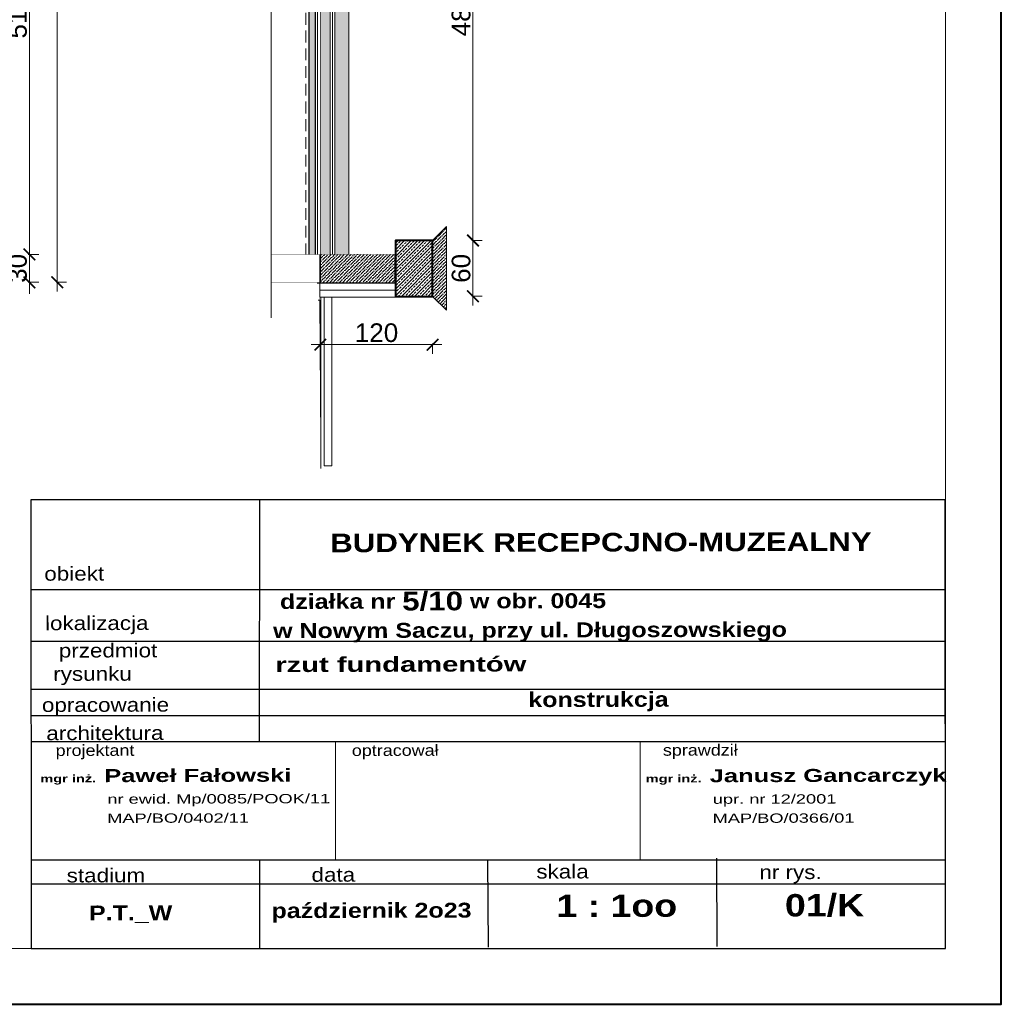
# Model space of a CAD drawing. Extents: x -19 to 9300416, y -12 to 10688993.
# Tile 66 of 106: x 4608909 to 4609962, y 5314288 to 5315345. Entities that reach past the tile are written whole.
import ezdxf

# ---------------------------------------------------------------- set-up
doc = ezdxf.new("R2010")
doc.units = 0
doc.header["$MEASUREMENT"] = 0
doc.linetypes.add('DASHDOT', pattern=[25.4, 12.7, -6.35, 0, -6.35])
doc.linetypes.add('DASHED', pattern=[19.05, 12.7, -6.35])
for name, color, linetype in [('1', 7, 'Continuous'), ('K_WIDOK', 8, 'Continuous'), ('OPIS', 7, 'Continuous'), ('sciany', 1, 'Continuous')]:
    doc.layers.add(name, color=color, linetype=linetype)
for name, color, linetype, lineweight in [('hatch', 253, 'Continuous', 0), ('k', 7, 'Continuous', 13), ('K-SCIANY CIENKI', 163, 'Continuous', 30), ('K-SCIANY GRUBY', 195, 'Continuous', 40), ('ocieplenie', 214, 'Continuous', 13), ('sciany - mur', 1, 'Continuous', 30)]:
    doc.layers.add(name, color=color, linetype=linetype, lineweight=lineweight)
doc.layers.add('NIEDRUK', color=230, linetype='Continuous', lineweight=40, plot=False)
doc.styles.add('ARIAL', font='arial.ttf', dxfattribs={"height": 10})
doc.styles.add('Arial Narrow 20', font='arial.ttf', dxfattribs={"height": 20})
doc.styles.add('ARIAL_WYM50', font='arial.ttf', dxfattribs={"height": 15})
doc.styles.add('courier', font='stylu.ttf')
doc.linetypes.add('BATTING', pattern='A,0.00254,-2.54,[134,ltypeshp.shx,S=2.54,R=0,X=-2.54,Y=0],-5.08,[134,ltypeshp.shx,S=2.54,R=180,X=2.54,Y=0],-2.54', length=10.16254)
doc.dimstyles.new('1do100 ok', dxfattribs={"dimscale": 0.5, "dimtxt": 12, "dimasz": 25, "dimexe": 20, "dimexo": 0, "dimgap": 5, "dimtad": 1, "dimdec": 0, "dimzin": 9, "dimtxsty": 'Arial Narrow 20', "dimblk": 'ARCHTICK', "dimcen": 3, "dimdle": 20, "dimclrd": 256, "dimclre": 256, "dimclrt": 256, "dimadec": 0, "dimazin": 2, "dimtfac": 1, "dimtdec": 0, "dimtix": 1, "dimtmove": 2, "dimatfit": 3, "dimldrblk": 'NONE', "dimfxl": 0, "dimtvp": 1, "dimtolj": 1, "dimtzin": 0, "dimlwd": 5, "dimlwe": 5, "dimarcsym": 0})
pattern_1 = [(225, (9941868.22, 662762.7563), (-1.3258252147, -4.8613591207), [6.25, -1.25, 0, -1.25])]

# ---------------------------------------------------------------- blocks, each defined once
blk = doc.blocks.new('_ArchTick')
at = {"color": 0, "linetype": 'ByBlock', "const_width": 0.15}
blk.add_lwpolyline([(-0.5, -0.5), (0.5, 0.5)], dxfattribs=at)
blk = doc.blocks.new('*D762')
at = {"layer": 'Defpoints', "color": 0, "lineweight": 0, "ltscale": 40}
for p in [(4608521.1, 5315093.4), (4608919, 5315093.4), (4608522.4, 5315063.4)]:
    blk.add_point(p, dxfattribs=at)
at = {"layer": 'k', "lineweight": 5, "ltscale": 40}
for p, q in [((4608919, 5315093.4), (4608919, 5315105.9)), ((4608917.8, 5315093.4), (4608929, 5315093.4)), ((4608919, 5315063.4), (4608919, 5315093.4)), ((4608917.8, 5315063.4), (4608929, 5315063.4)), ((4608919, 5315063.4), (4608919, 5315050.9))]:
    blk.add_line(p, q, dxfattribs=at)
at = {"layer": 'k', "lineweight": 5, "ltscale": 40, "xscale": 12.5, "yscale": 12.5, "zscale": 12.5}
for p, rotation in [((4608919, 5315093.4), 270), ((4608919, 5315063.4), 90)]:
    blk.add_blockref('_ArchTick', p, dxfattribs=dict(at, rotation=rotation))
at = {"layer": 'k', "lineweight": 0, "ltscale": 40, "insert": (4608906.3, 5315078.4), "char_height": 20, "attachment_point": 5, "rotation": 90, "style": 'Arial Narrow 20'}
blk.add_mtext('\\A1;30', dxfattribs=at)
blk = doc.blocks.new('_None')
blk = doc.blocks.new('*D763')
at = {"layer": 'Defpoints', "color": 0, "lineweight": 0, "ltscale": 40}
for p in [(4608520.7, 5315603.4), (4608919, 5315603.4), (4608521.1, 5315093.4)]:
    blk.add_point(p, dxfattribs=at)
at = {"layer": 'k', "lineweight": 5, "ltscale": 40}
for p, q in [((4608919, 5315083.4), (4608919, 5315613.4)), ((4608917.8, 5315603.4), (4608929, 5315603.4)), ((4608917.8, 5315093.4), (4608929, 5315093.4))]:
    blk.add_line(p, q, dxfattribs=at)
at = {"layer": 'k', "lineweight": 5, "ltscale": 40, "xscale": 12.5, "yscale": 12.5, "zscale": 12.5}
for p, rotation in [((4608919, 5315603.4), 90), ((4608919, 5315093.4), 270)]:
    blk.add_blockref('_ArchTick', p, dxfattribs=dict(at, rotation=rotation))
at = {"layer": 'k', "lineweight": 0, "ltscale": 40, "insert": (4608906.3, 5315348.4), "char_height": 20, "attachment_point": 5, "rotation": 90, "style": 'Arial Narrow 20'}
blk.add_mtext('\\A1;510', dxfattribs=at)
blk = doc.blocks.new('*D769')
at = {"layer": 'Defpoints', "color": 0, "lineweight": 0, "ltscale": 40}
for p in [(4608522.4, 5316773.4), (4608522.4, 5315063.4), (4608948.9, 5315063.4)]:
    blk.add_point(p, dxfattribs=at)
at = {"layer": 'k', "lineweight": 5, "ltscale": 40}
for p, q in [((4608948.9, 5316783.4), (4608948.9, 5315053.4)), ((4608947.7, 5316773.4), (4608958.9, 5316773.4)), ((4608947.7, 5315063.4), (4608958.9, 5315063.4))]:
    blk.add_line(p, q, dxfattribs=at)
at = {"layer": 'k', "lineweight": 5, "ltscale": 40, "xscale": 12.5, "yscale": 12.5, "zscale": 12.5}
for p, rotation in [((4608948.9, 5316773.4), 90), ((4608948.9, 5315063.4), 270)]:
    blk.add_blockref('_ArchTick', p, dxfattribs=dict(at, rotation=rotation))
at = {"layer": 'k', "lineweight": 0, "ltscale": 40, "insert": (4608936.2, 5315918.4), "char_height": 20, "attachment_point": 5, "rotation": 90, "style": 'Arial Narrow 20'}
blk.add_mtext('\\A1;1710', dxfattribs=at)
blk = doc.blocks.new('*D908')
at = {"layer": 'Defpoints', "color": 0, "lineweight": 0, "ltscale": 40}
for p in [(4609351.7, 5315108.4), (4609395, 5315108.4), (4609351.7, 5315048.4)]:
    blk.add_point(p, dxfattribs=at)
at = {"layer": 'k', "lineweight": 5, "ltscale": 40}
for p, q in [((4609395, 5315038.4), (4609395, 5315118.4)), ((4609393.8, 5315108.4), (4609405, 5315108.4)), ((4609393.8, 5315048.4), (4609405, 5315048.4))]:
    blk.add_line(p, q, dxfattribs=at)
at = {"layer": 'k', "lineweight": 5, "ltscale": 40, "xscale": 12.5, "yscale": 12.5, "zscale": 12.5}
for p, rotation in [((4609395, 5315108.4), 90), ((4609395, 5315048.4), 270)]:
    blk.add_blockref('_ArchTick', p, dxfattribs=dict(at, rotation=rotation))
at = {"layer": 'k', "lineweight": 0, "ltscale": 40, "insert": (4609382.3, 5315078.4), "char_height": 20, "attachment_point": 5, "rotation": 90, "style": 'Arial Narrow 20'}
blk.add_mtext('\\A1;60', dxfattribs=at)
blk = doc.blocks.new('*D909')
at = {"layer": 'Defpoints', "color": 0, "lineweight": 0, "ltscale": 40}
for p in [(4609351.6, 5315593.2), (4609395, 5315593.2), (4609351.7, 5315108.4)]:
    blk.add_point(p, dxfattribs=at)
at = {"layer": 'k', "lineweight": 5, "ltscale": 40}
for p, q in [((4609395, 5315098.4), (4609395, 5315603.2)), ((4609393.8, 5315593.2), (4609405, 5315593.2)), ((4609393.8, 5315108.4), (4609405, 5315108.4))]:
    blk.add_line(p, q, dxfattribs=at)
at = {"layer": 'k', "lineweight": 5, "ltscale": 40, "xscale": 12.5, "yscale": 12.5, "zscale": 12.5}
for p, rotation in [((4609395, 5315593.2), 90), ((4609395, 5315108.4), 270)]:
    blk.add_blockref('_ArchTick', p, dxfattribs=dict(at, rotation=rotation))
at = {"layer": 'k', "lineweight": 0, "ltscale": 40, "insert": (4609382.3, 5315350.8), "char_height": 20, "attachment_point": 5, "rotation": 90, "style": 'Arial Narrow 20'}
blk.add_mtext('\\A1;485', dxfattribs=at)
blk = doc.blocks.new('*D918')
at = {"layer": 'Defpoints', "color": 0, "lineweight": 0, "ltscale": 40}
for p in [(4609231.2, 5315062.9), (4609351.7, 5315048.4), (4609351.7, 5314996.5)]:
    blk.add_point(p, dxfattribs=at)
at = {"layer": 'hatch', "lineweight": 5, "ltscale": 40}
for p, q in [((4609221.2, 5314996.5), (4609361.7, 5314996.5)), ((4609231.2, 5314997.7), (4609231.2, 5314986.5)), ((4609351.7, 5314997.7), (4609351.7, 5314986.5))]:
    blk.add_line(p, q, dxfattribs=at)
at = {"layer": 'hatch', "lineweight": 5, "ltscale": 40, "xscale": 12.5, "yscale": 12.5, "zscale": 12.5, "rotation": 180}
blk.add_blockref('_ArchTick', (4609231.2, 5314996.5), dxfattribs=at)
at = {"layer": 'hatch', "lineweight": 5, "ltscale": 40, "xscale": 12.5, "yscale": 12.5, "zscale": 12.5}
blk.add_blockref('_ArchTick', (4609351.7, 5314996.5), dxfattribs=at)
at = {"layer": 'hatch', "lineweight": 0, "ltscale": 40, "insert": (4609291.5, 5315009.2), "char_height": 20, "attachment_point": 5, "style": 'Arial Narrow 20'}
blk.add_mtext('\\A1;120', dxfattribs=at)

msp = doc.modelspace()

# ---------------------------------------------------------------- hatches: boundary and pattern name
at = {"layer": 'K_WIDOK', "lineweight": 0, "ltscale": 40}
h = msp.add_hatch(dxfattribs=at)
h.set_pattern_fill('AR-CONC', color=256, angle=90)
h.set_pattern_definition([(140, (9941898.2806, 665605.3115), (0.62752135, 7.172601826), [0.75, -8.25]), (85, (9941898.281, 665605.3115), (-7.521921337, -1.387513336), [0.6, -6.6]), (190.45144446, (9941898.333, 665605.909), (-6.89439991, 5.785088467), [0.63740192, -7.01142112]), (136.1842, (9941896.281, 665605.3115), (1.655192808, 10.672413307), [1.125, -12.375]), (186.63563549, (9941896.419, 665606.201), (-9.741186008, 9.346619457), [0.95610342, -10.5171376]), (81.18416399, (9941896.281, 665605.311), (-9.741186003, 9.34661945), [0.9, -9.90000001]), (111, (9941896.7806, 665606.3115), (4.0261889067, 5.969070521), [0.75, -8.25]), (56, (9941896.781, 665606.3115), (-7.2515004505, 2.433153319), [0.6, -6.6]), (161.45144474, (9941897.116, 665606.809), (-3.225311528, 8.402223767), [0.6374019, -7.01142112]), (127.5, (9941898.2806, 665605.3115), (-3.3289385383, 0.1215985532), [0, -6.52, 0, -6.7, 0, -6.625]), (97.5, (9941898.2806, 665605.3115), (-3.9441171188, 2.6306953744), [0, -3.82, 0, -6.37, 0, -2.525]), (57.5, (9941898.2806, 665603.0815), (0.2255487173, 5.3382243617), [0, -2.5, 0, -7.8, 0, -10.35]), (47.5, (9941898.2806, 665602.0815), (-1.0010498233, 5.8318616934), [0, -3.25, 0, -5.18, 0, -7.35])])
h.paths.add_polyline_path([(4609246.71, 5315485.38), (4609261.71, 5315485.38), (4609261.71, 5315623.35), (4609246.71, 5315623.35)])
h.paths.add_polyline_path([(4609261.71, 5315093.35), (4609246.71, 5315093.35), (4609246.71, 5315455.38), (4609246.71, 5315485.38), (4609254.21, 5315485.38), (4609261.71, 5315485.38), (4609261.71, 5315455.38)])
h.paths.add_polyline_path([(4609246.71, 5315653.35), (4609246.71, 5315624), (4609254.21, 5315623.35), (4609261.71, 5315624), (4609261.71, 5315653.35), (4609261.71, 5316203.38), (4609246.71, 5316203.38), (4609246.71, 5315653.35)])
h.paths.add_polyline_path([(4609246.71, 5316233.38), (4609246.71, 5316203.38), (4609254.21, 5316203.38), (4609261.71, 5316203.38), (4609261.71, 5316233.38), (4609261.71, 5316743.35), (4609246.71, 5316743.35)])
h = msp.add_hatch(dxfattribs=at)
h.set_pattern_fill('ANSI36', color=256, scale=20, angle=180)
h.set_pattern_definition(pattern_1)
h.paths.add_polyline_path([(4609231.7, 5315093.35), (4609241.71, 5315093.35), (4609241.71, 5315247.38), (4609231.2, 5315247.38), (4609231.2, 5315078.35), (4609231.7, 5315078.35)])
h.paths.add_polyline_path([(4609231.2, 5315443.89), (4609231.2, 5315268.42), (4609241.71, 5315268.42), (4609241.71, 5315443.89)])
h.paths.add_polyline_path([(4609241.71, 5315249.38), (4609241.71, 5315268.42), (4609231.2, 5315268.42), (4609231.2, 5315249.38)])
h.paths.add_polyline_path([(4609241.71, 5315247.38), (4609241.71, 5315249.38), (4609231.2, 5315249.38), (4609231.2, 5315247.38)])
h.paths.add_polyline_path([(4609241.71, 5315455.38), (4609231.2, 5315455.38), (4609231.2, 5315443.89), (4609241.71, 5315443.89)])
h.paths.add_polyline_path([(4609225.71, 5315455.38), (4609225.71, 5315485.38), (4609222.21, 5315485.38), (4609218.71, 5315485.38), (4609218.71, 5315455.38), (4609218.71, 5315443.89), (4609225.71, 5315443.89)])
h.paths.add_polyline_path([(4609218.71, 5315443.89), (4609218.71, 5315268.42), (4609225.71, 5315268.42), (4609225.71, 5315443.89), (4609218.71, 5315443.89)])
h.paths.add_polyline_path([(4609225.71, 5315268.42), (4609218.71, 5315268.42), (4609218.71, 5315249.38), (4609225.71, 5315249.38)])
h.paths.add_polyline_path([(4609218.71, 5315249.38), (4609218.71, 5315247.38), (4609225.71, 5315247.38), (4609225.71, 5315249.38)])
h.paths.add_polyline_path([(4609225.71, 5315247.38), (4609218.71, 5315247.38), (4609218.71, 5315093.35), (4609225.71, 5315093.35)])
h = msp.add_hatch(dxfattribs=at)
h.set_pattern_fill('ANSI36', color=256, scale=20, angle=180)
h.set_pattern_definition([(225, (9941867.9856, 662762.7563), (-1.3258252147, -4.8613591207), [6.25, -1.25, 0, -1.25])])
h.paths.add_polyline_path([(4609351.47, 5315078.38), (4609351.47, 5315048.35), (4609366.47, 5315033.35), (4609366.47, 5315078.38)])
h.paths.add_polyline_path([(4609351.47, 5315078.38), (4609366.47, 5315078.38), (4609366.47, 5315123.35), (4609351.47, 5315108.35)])
h = msp.add_hatch(dxfattribs=at)
h.set_pattern_fill('ANSI33', color=256, scale=20, angle=180)
h.set_pattern_definition([(225, (9941868.22, 660231.2175), (3.535533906, -3.535533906), []), (225, (9941864.6844, 660231.2175), (3.535533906, -3.535533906), [2.5, -1.25])])
h.paths.add_polyline_path([(4609351.7, 5315048.35), (4609351.7, 5315108.35), (4609311.7, 5315108.35), (4609311.7, 5315048.35)])
h = msp.add_hatch(dxfattribs=at)
h.set_pattern_fill('ANSI36', color=256, scale=20, angle=180)
h.set_pattern_definition(pattern_1)
h.paths.add_polyline_path([(4609310.7, 5315093.35), (4609244.2, 5315093.35), (4609244.2, 5315078.35), (4609310.7, 5315078.35)])
h.paths.add_polyline_path([(4609244.2, 5315063.35), (4609310.7, 5315063.35), (4609310.7, 5315078.35), (4609244.2, 5315078.35)])
h.paths.add_polyline_path([(4609244.2, 5315078.35), (4609244.2, 5315093.35), (4609231.7, 5315093.35), (4609231.7, 5315078.35)])
h.paths.add_polyline_path([(4609244.2, 5315063.35), (4609244.2, 5315078.35), (4609231.7, 5315078.29), (4609231.7, 5315063.29)])

# ---------------------------------------------------------------- linework, layer by layer
at = {"color": 92, "linetype": 'DASHED', "lineweight": 0}
msp.add_line((4609215.71, 5316743.35), (4609215.71, 5315093.35), dxfattribs=at)
at = {"lineweight": 0, "ltscale": 40}
for p, q in [((4609231.71, 5314893.35), (4609230.79, 5315044.35)), ((4609231.71, 5314863.44), (4609231.71, 5315047.35)), ((4609247.56, 5314569.98), (4609247.56, 5314443.05)), ((4609574.45, 5314569.98), (4609574.45, 5314443.05))]:
    msp.add_line(p, q, dxfattribs=at)
msp.add_lwpolyline([(4609228.72, 5315044.35), (4609230.79, 5315044.35)], dxfattribs=at)
for p in [(4609247.56, 5314569.98), (4609574.49, 5314569.98)]:
    msp.add_point(p, dxfattribs=at)
at = {"layer": 'hatch', "linetype": 'BATTING', "lineweight": 0, "ltscale": 0.2}
for p, q in [((4609228.12, 5315485.38), (4609228.12, 5315093.35)), ((4609244.12, 5315485.38), (4609244.12, 5315093.35))]:
    msp.add_line(p, q, dxfattribs=at)
at = {"layer": 'hatch', "linetype": 'BATTING', "lineweight": 0, "ltscale": 0.75}
msp.add_line((4609230.7, 5315054.85), (4609311.7, 5315054.85), dxfattribs=at)
at = {"layer": 'hatch', "color": 252}
for points in [[(4605761.95, 5314288.33), (4609961.95, 5314288.33), (4609961.95, 5317258.33), (4605761.95, 5317258.33)], [(4606081.95, 5317198.33), (4609901.95, 5317198.33), (4609901.95, 5314348.33), (4606081.95, 5314348.33)]]:
    msp.add_lwpolyline(points, close=True, dxfattribs=at)
at = {"layer": 'hatch', "color": 251, "lineweight": 0, "ltscale": 40}
msp.add_lwpolyline([(4609235.48, 5315047.35), (4609235.48, 5314866.44), (4609243.48, 5314866.44), (4609243.48, 5315047.35)], dxfattribs=at)
at = {"layer": 'k', "lineweight": 0, "ltscale": 40}
for p, q in [((4609178.48, 5315025.39), (4609178.48, 5316791.37)), ((4609241.71, 5315485.38), (4609241.71, 5315093.35)), ((4609246.71, 5315485.38), (4609246.71, 5315093.35)), ((4609261.71, 5315485.38), (4609261.71, 5315093.35))]:
    msp.add_line(p, q, dxfattribs=at)
msp.add_lwpolyline([(4609351.7, 5315048.35), (4609366.7, 5315033.35), (4609366.7, 5315123.35), (4609351.7, 5315108.35)], dxfattribs=at)
msp.add_lwpolyline([(4609311.7, 5315062.35), (4609311.7, 5315047.35), (4609230.7, 5315047.35), (4609230.7, 5315062.35)], close=True, dxfattribs=at)
at = {"layer": 'K-SCIANY CIENKI'}
for p, q in [((4609218.71, 5315485.38), (4609218.71, 5315093.35)), ((4609225.71, 5315485.38), (4609225.71, 5315093.35))]:
    msp.add_line(p, q, dxfattribs=at)
at = {"layer": 'K-SCIANY CIENKI', "const_width": 0.3}
msp.add_lwpolyline([(4609178.48, 5315063.35), (4609230.7, 5315063.35), (4609230.7, 5315093.35), (4609178.48, 5315093.35)], dxfattribs=at)
msp.add_lwpolyline([(4609310.7, 5315063.35), (4609310.7, 5315093.35), (4609231.7, 5315093.35), (4609231.7, 5315063.35)], close=True, dxfattribs=at)
at = {"layer": 'K-SCIANY GRUBY'}
msp.add_lwpolyline([(4609351.7, 5315048.35), (4609351.7, 5315108.35), (4609311.7, 5315108.35), (4609311.7, 5315048.35)], close=True, dxfattribs=at)
at = {"layer": 'NIEDRUK', "color": 252}
msp.add_lwpolyline([(4605761.95, 5314288.33), (4609961.95, 5314288.33), (4609961.95, 5317258.33), (4605761.95, 5317258.33)], close=True, dxfattribs=at)
at = {"layer": 'ocieplenie', "lineweight": 0, "ltscale": 40}
msp.add_line((4609227.67, 5315062.35), (4609311.7, 5315062.35), dxfattribs=at)
at = {"layer": 'ocieplenie', "lineweight": 0, "ltscale": 40, "const_width": 0.2}
msp.add_lwpolyline([(4609230.7, 5315063.35), (4609230.7, 5315043.37)], dxfattribs=at)
at = {"layer": 'OPIS'}
for p, q in [((4609165.87, 5314830.05), (4609165.52, 5314569.98)), ((4609900.68, 5314733.15), (4608920.72, 5314733.15)), ((4609900.99, 5314733.15), (4608921.03, 5314733.15)), ((4609901.14, 5314677.9), (4608921.18, 5314677.9)), ((4609901.28, 5314626.23), (4608921.32, 5314626.23)), ((4609901.35, 5314598.16), (4608921.39, 5314598.16)), ((4609901.43, 5314569.98), (4608920.63, 5314569.98)), ((4609656.39, 5314445.04), (4609656.64, 5314350.31)), ((4609901.69, 5314443.05), (4608921.74, 5314443.05)), ((4609165.77, 5314443.71), (4609166.03, 5314348.99)), ((4609410.74, 5314443.05), (4609411.33, 5314349.65)), ((4609901.76, 5314417.22), (4608921.81, 5314417.22))]:
    msp.add_line(p, q, dxfattribs=at)
msp.add_lwpolyline([(4608920.72, 5314348.33), (4609901.95, 5314348.33), (4609901.75, 5314830.05), (4608920.52, 5314830.05)], close=True, dxfattribs=at)
at = {"layer": 'sciany', "lineweight": 0, "ltscale": 40}
msp.add_line((4609230.7, 5315063.35), (4609230.7, 5315093.35), dxfattribs=at)
at = {"layer": 'sciany - mur', "color": 252, "linetype": 'DASHDOT', "lineweight": 0}
msp.add_lwpolyline([(4609311.21, 5315093.31, 1, 1, 0), (4609311.21, 5315062.85, 1, 1, 0), (4609231.2, 5315062.85, 1, 1, 0), (4609231.2, 5315485.38, 0, 0, 0)], format="xyseb", dxfattribs=at)

# ---------------------------------------------------------------- texts
at = {"layer": '1', "insert": (4609615.43, 5314704.8), "char_height": 16, "width": 884.7743, "attachment_point": 5, "rotation": 0.15445, "style": 'ARIAL_WYM50'}
msp.add_mtext('\\A1;\\pxql;{\\W1.2;\\fArial|b1|i0|c238|p34;  działka nr \\H1.25x;5/10\\H0.8x; w obr. 0045\\P w Nowym Saczu, przy ul. Długoszowskiego }', dxfattribs=at)
at = {"layer": 'OPIS', "rotation": 0.15445}
for s, insert, char_height, width, attachment_point, style in [('{\\W1.2;\\fArial|b1|i0|c238|p34; BUDYNEK RECEPCJNO-MUZEALNY}', (4609527.69, 5314784.21), 20, 777.5836, 5, 'ARIAL_WYM50'), ('{\\fEuphemia|b0|i0|c0|p34;\\W1.2;obiekt}', (4608967.07, 5314750.57), 15, 711.007, 5, 'ARIAL_WYM50'), ('{\\fEuphemia|b0|i0|c0|p34;\\W1.2;lokalizacja}', (4608991.29, 5314695.32), 15, 711.007, 5, 'ARIAL_WYM50'), ('{\\fEuphemia|b0|i0|c0|p34;\\W1.2;     przedmiot\\Prysunku}', (4608986.72, 5314653.37), 15, 711.007, 5, 'ARIAL_WYM50'), ('{\\fArial|b1|i0|c238|p34;\\W1.4;\\C0;rzut fundamentów}', (4609182.85, 5314660.97), 16, 735.9235, 1, 'ARIAL'), ('{\\fEuphemia|b0|i0|c0|p34;\\W1.2;opracowanie}', (4609000.7, 5314607.6), 15, 711.007, 5, 'ARIAL_WYM50'), ('{\\fArial|b1|i0|c238|p34;\\W1.2;konstrukcja}', (4609529.67, 5314613.2), 16, 711.007, 5, 'ARIAL_WYM50'), ('{\\fEuphemia|b0|i0|c0|p34;\\W1.2;architektura}', (4609000.03, 5314579.42), 15, 711.007, 5, 'ARIAL_WYM50'), ('{\\W1.2;\\FEuphemia|c0;projektant}', (4608989.44, 5314559.2), 12, 711.007, 5, 'ARIAL_WYM50'), ('{\\W1.2;\\FEuphemia|c0;optracował}', (4609311.57, 5314559.2), 12, 711.007, 5, 'ARIAL_WYM50'), ('{\\W1.2;\\FEuphemia|c0;sprawdził}', (4609638.94, 5314559.47), 12, 711.007, 5, 'ARIAL_WYM50'), ('{\\W1.4;\\fArial|b1|i0|c238|p34;\\H0.444444x;mgr inż.  \\H1.750002x;Paweł Fałowski}', (4608930.64, 5314540.61), 18, 743.0882, 1, 'courier'), ('{\\W1.4;\\fArial|b1|i0|c238|p34;\\H0.444444x;mgr inż.  \\H1.750002x;Janusz Gancarczyk}', (4609580.35, 5314540.54), 18, 743.0882, 1, 'courier'), ('{\\W1.4;\\fArial|b0|i0|c238|p34;nr ewid. Mp/0085/POOK/11}', (4609002.62, 5314513.61), 10, 743.0882, 1, 'courier'), ('{\\W1.4;\\fArial|b0|i0|c238|p34;upr. nr 12/2001}', (4609652.34, 5314513.55), 10, 743.0882, 1, 'courier'), ('{\\W1.4;\\fArial|b0|i0|c238|p34;MAP/BO/0402/11}', (4609002.46, 5314493.05), 10, 743.0882, 1, 'courier'), ('{\\W1.4;\\fArial|b0|i0|c238|p34;MAP/BO/0366/01}', (4609652.17, 5314492.99), 10, 743.0882, 1, 'courier'), ('{\\fEuphemia|b0|i0|c0|p34;\\W1.2;stadium}', (4609001.12, 5314426.66), 15, 711.007, 5, 'ARIAL_WYM50'), ('{\\fEuphemia|b0|i0|c0|p34;\\W1.2;data}', (4609245.15, 5314427.32), 15, 711.007, 5, 'ARIAL_WYM50'), ('{\\fEuphemia|b0|i0|c0|p34;\\W1.2;skala}', (4609491.09, 5314430.79), 15, 711.007, 5, 'ARIAL_WYM50'), ('{\\fEuphemia|b0|i0|c0|p34;\\W1.2;nr rys.}', (4609735.77, 5314427.98), 15, 711.007, 5, 'ARIAL_WYM50'), ('{\\fArial|b1|i0|c238|p34;\\W1.2;\\C0;1 : 1oo}', (4609484.43, 5314405.96), 24, 735.9235, 1, 'ARIAL'), ('{\\fArial|b1|i0|c238|p34;\\W1.2;\\C0;01/K}', (4609729.74, 5314406.62), 24, 735.9235, 1, 'ARIAL'), ('{\\W1.2;\\fArial|b1|i0|c238|p34;P.T._W}', (4609027.65, 5314385.08), 16, 711.007, 5, 'ARIAL_WYM50'), ('{\\W1.2;\\fArial|b1|i0|c238|p34;październik 2o23}', (4609286.13, 5314386.74), 16, 711.007, 5, 'ARIAL_WYM50')]:
    msp.add_mtext(s, dxfattribs=dict(at, insert=insert, char_height=char_height, width=width, attachment_point=attachment_point, style=style))

# ---------------------------------------------------------------- dimensions: what is measured, and where the dimension line sits
at = {"layer": 'hatch', "lineweight": 0, "ltscale": 40}
dim = msp.add_linear_dim(base=(4609351.7, 5314996.4523), p1=(4609231.2025, 5315062.851), p2=(4609351.7, 5315048.351), dimstyle='1do100 ok', override={"dimfxl": 2.5}, dxfattribs=at)
dim.commit()
dim.dimension.update_dxf_attribs({"geometry": '*D918', "text_midpoint": (4609291.4513, 5315009.1637)})
at = {"layer": 'k', "lineweight": 0, "ltscale": 40}
for base, p1, p2, picture, middle in [((4608948.94, 5315063.35), (4608522.35, 5316773.35), (4608522.35, 5315063.35), '*D769', (4608936.22, 5315918.35)), ((4608919.05, 5315603.35), (4608521.05, 5315093.35), (4608520.67, 5315603.35), '*D763', (4608906.34, 5315348.35)), ((4609395.01, 5315593.19), (4609351.7, 5315108.35), (4609351.58, 5315593.19), '*D909', (4609382.3, 5315350.77)), ((4609395.01, 5315108.35), (4609351.7, 5315048.35), (4609351.7, 5315108.35), '*D908', (4609382.3, 5315078.35)), ((4608919.05, 5315093.35), (4608522.35, 5315063.35), (4608521.05, 5315093.35), '*D762', (4608906.33, 5315078.35))]:
    dim = msp.add_linear_dim(base=base, p1=p1, p2=p2, angle=90, dimstyle='1do100 ok', override={"dimfxl": 2.5}, dxfattribs=at)
    dim.commit()
    dim.dimension.update_dxf_attribs({"geometry": picture, "text_midpoint": middle})

doc.saveas('drawing.dxf')
